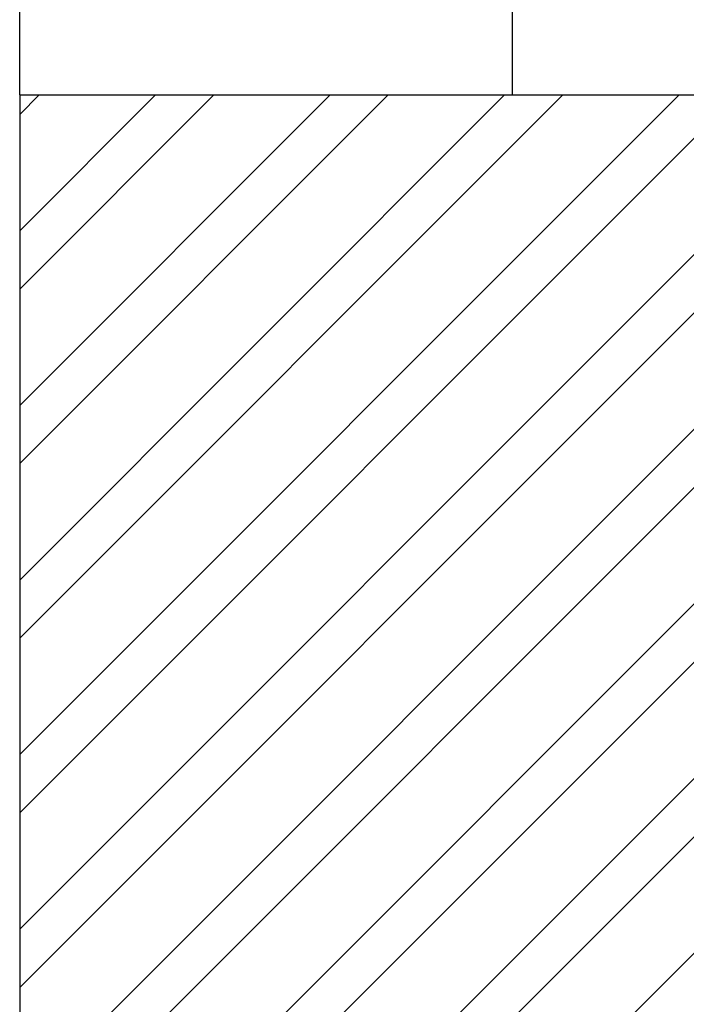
# Model space of a CAD drawing. Header units: millimetres. Extents: x -637441 to -130928, y -380379 to -53767.
# Tile 160 of 193: x -367776 to -366490, y -149774 to -147875. Entities that reach past the tile are written whole.
import ezdxf

# ---------------------------------------------------------------- set-up
doc = ezdxf.new("R2010")
doc.units = ezdxf.units.MM
doc.header["$LTSCALE"] = 10
doc.layers.add('MB-kreskowanie', color=8, linetype='Continuous', lineweight=5)
for name, color, linetype in [('Okna-Dveře', 7, 'Continuous'), ('SLABĚ', 7, 'Continuous'), ('ZDIVO', 6, 'Continuous')]:
    doc.layers.add(name, color=color, linetype=linetype)

msp = doc.modelspace()

# ---------------------------------------------------------------- linework, layer by layer
at = {"layer": 'MB-kreskowanie', "color": 7, "linetype": 'ByBlock'}
for p, q in [((-367775.898, -148281.794), (-367513.725, -148019.621)), ((-367775.898, -148618.554), (-367176.966, -148019.621)), ((-367775.898, -148955.313), (-366840.206, -148019.621)), ((-367775.898, -149292.073), (-366503.446, -148019.621)), ((-367775.898, -148057.288), (-367738.232, -148019.621)), ((-367775.898, -148394.047), (-367401.472, -148019.621)), ((-367775.898, -148730.807), (-367064.712, -148019.621)), ((-367775.898, -149067.567), (-366727.953, -148019.621)), ((-367775.898, -149404.326), (-366391.193, -148019.621)), ((-367775.898, -149628.833), (-366275.897, -148128.831)), ((-367775.898, -149741.086), (-366275.897, -148241.084)), ((-367775.898, -149965.592), (-366275.897, -148465.591)), ((-367775.898, -150077.845), (-366275.897, -148577.844)), ((-367775.898, -150302.352), (-366275.897, -148802.35)), ((-367775.898, -150414.605), (-366275.897, -148914.603)), ((-367775.898, -150639.111), (-366275.897, -149139.11)), ((-367775.898, -150751.365), (-366275.897, -149251.363)), ((-367775.898, -150975.871), (-366275.897, -149475.869))]:
    msp.add_line(p, q, dxfattribs=at)
at = {"layer": 'Okna-Dveře'}
msp.add_line((-366825.897, -147300.828), (-366825.897, -148019.62), dxfattribs=at)
at = {"layer": 'SLABĚ'}
msp.add_line((-367775.897, -148019.62), (-367775.897, -147314.489), dxfattribs=at)
at = {"layer": 'ZDIVO'}
for q in [(-366275.897, -148019.62), (-367775.897, -153769.62)]:
    msp.add_line((-367775.897, -148019.62), q, dxfattribs=at)

doc.saveas('drawing.dxf')
